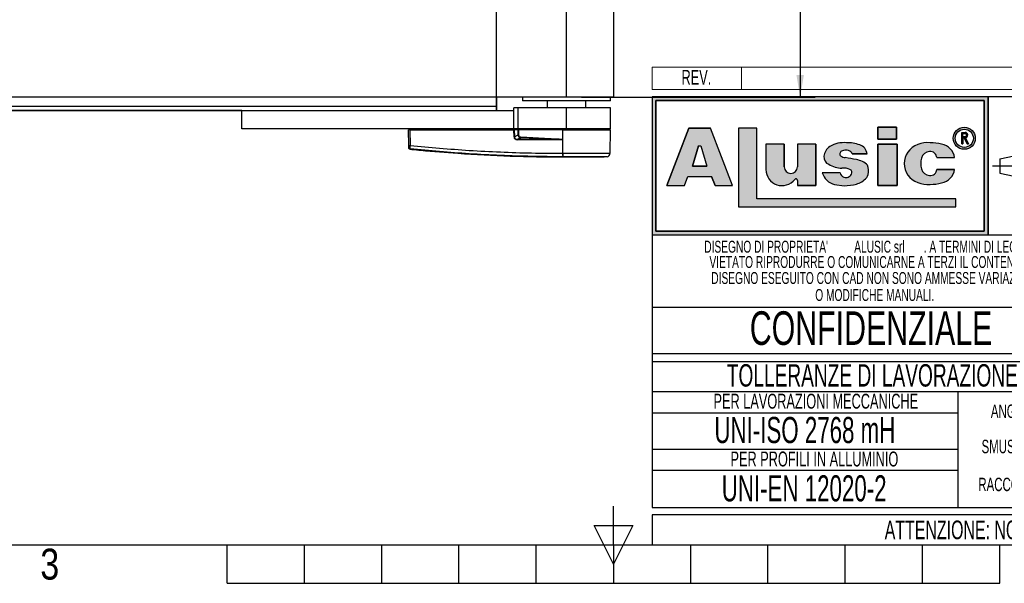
# Model space of a CAD drawing. Header units: millimetres. Extents: x 0 to 420, y 0 to 297.
# Tile 2 of 16: x 130 to 262, y 0 to 76. Entities that reach past the tile are written whole.
import ezdxf
from ezdxf.enums import TextEntityAlignment as Align

# ---------------------------------------------------------------- set-up
doc = ezdxf.new("R2010")
doc.units = ezdxf.units.MM
doc.linetypes.add('CENTERX2', pattern=[20.319999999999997, 12.7, -2.54, 2.54, -2.54])
doc.layers.add('CARTIGLIO', color=140, linetype='Continuous')
doc.layers.add('QUOTE', color=174, linetype='Continuous')
doc.styles.add('SLDTEXTSTYLE0', font='TXT', dxfattribs={"width": 0.6382978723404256})
doc.styles.add('SLDTEXTSTYLE1', font='TXT', dxfattribs={"width": 0.675})
doc.styles.add('SLDTEXTSTYLE2', font='TXT', dxfattribs={"width": 0.8214676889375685})
doc.styles.add('SLDTEXTSTYLE3', font='TXT', dxfattribs={"width": 0.75})
doc.dimstyles.new('SLDDIMSTYLE0', dxfattribs={"dimtxt": 3, "dimasz": 3, "dimexe": 0, "dimexo": 0.0625, "dimgap": 0.75, "dimtad": 1, "dimlfac": 4.253032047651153, "dimrnd": 1e-09, "dimzin": 12, "dimdsep": 46, "dimtxsty": 'SLDTEXTSTYLE3', "dimsah": 1, "dimcen": 0.09, "dimadec": 0, "dimazin": 3, "dimtfac": 1, "dimtdec": 3, "dimtofl": 0, "dimtmove": 0, "dimatfit": 3, "dimfxl": 0, "dimfrac": 2, "dimtolj": 1, "dimtzin": 12, "dimarcsym": 0})

# ---------------------------------------------------------------- blocks, each defined once
blk = doc.blocks.new('SW_NOTE_0_1')
at = {"layer": 'CARTIGLIO', "color": 0, "insert": (85.40558510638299, 3.222669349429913), "char_height": 2.5, "attachment_point": 2, "style": 'SLDTEXTSTYLE0'}
blk.add_mtext("ATTENZIONE: NON INTERPRETARE IL DISEGNO. IN CASO DI QUOTE MANCANTI O POCO CHIARE CONSULTARE L'UFFICIO TECNICO", dxfattribs=at)
blk = doc.blocks.new('SW_NOTE_0_14')
at = {"layer": 'CARTIGLIO', "color": 0, "insert": (6.67819148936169, 2.320321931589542), "char_height": 1.8, "attachment_point": 2, "style": 'SLDTEXTSTYLE0'}
blk.add_mtext("ANGOLO ±10'", dxfattribs=at)
blk = doc.blocks.new('SW_NOTE_0_15')
at = {"layer": 'CARTIGLIO', "color": 0, "insert": (23.93617021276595, 3.867203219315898), "char_height": 3, "attachment_point": 2, "style": 'SLDTEXTSTYLE0'}
blk.add_mtext('TOLLERANZE DI LAVORAZIONE', dxfattribs=at)
blk = doc.blocks.new('SW_NOTE_0_16')
at = {"layer": 'CARTIGLIO', "color": 0, "insert": (21.07265624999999, 5.800804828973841), "char_height": 4.500000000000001, "attachment_point": 2, "style": 'SLDTEXTSTYLE1'}
blk.add_mtext('CONFIDENZIALE', dxfattribs=at)
blk = doc.blocks.new('SW_NOTE_0_17')
at = {"layer": 'CARTIGLIO', "color": 0, "insert": (28.04255319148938, 2.062508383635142), "char_height": 1.6, "attachment_point": 2, "style": 'SLDTEXTSTYLE0'}
blk.add_mtext('DISEGNO ESEGUITO CON CAD NON SONO AMMESSE VARIAZIONI', dxfattribs=at)
blk = doc.blocks.new('SW_NOTE_0_18')
at = {"layer": 'CARTIGLIO', "color": 0, "insert": (27.3404255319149, 2.062508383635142), "char_height": 1.6, "attachment_point": 2, "style": 'SLDTEXTSTYLE0'}
blk.add_mtext('VIETATO RIPRODURRE O COMUNICARNE A TERZI IL CONTENUTO.', dxfattribs=at)
blk = doc.blocks.new('SW_NOTE_0_19')
at = {"layer": 'CARTIGLIO', "color": 0, "insert": (7.587765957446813, 2.320321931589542), "char_height": 1.8, "attachment_point": 2, "style": 'SLDTEXTSTYLE0'}
blk.add_mtext('SMUSSO 0.5x45°', dxfattribs=at)
blk = doc.blocks.new('SW_NOTE_0_20')
at = {"layer": 'CARTIGLIO', "color": 0, "insert": (10.40425531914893, 2.062508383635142), "char_height": 1.6, "attachment_point": 2, "style": 'SLDTEXTSTYLE0'}
blk.add_mtext('O MODIFICHE MANUALI.', dxfattribs=at)
blk = doc.blocks.new('SW_NOTE_0_21')
at = {"layer": 'CARTIGLIO', "color": 0, "char_height": 1.6, "attachment_point": 2, "style": 'SLDTEXTSTYLE0'}
for s, insert in [("DISEGNO DI PROPRIETA'", (10.27659574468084, 2.062508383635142)), ('ALUSIC srl', (25.45120500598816, 2.062508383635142)), (". A TERMINI DI LEGGE E'", (39.41078027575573, 2.062508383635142))]:
    blk.add_mtext(s, dxfattribs=dict(at, insert=insert))
blk = doc.blocks.new('SW_NOTE_0_22')
at = {"layer": 'CARTIGLIO', "color": 0, "insert": (8.569148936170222, 2.320321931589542), "char_height": 1.8, "attachment_point": 2, "style": 'SLDTEXTSTYLE0'}
blk.add_mtext('RACCORDO R 0.5', dxfattribs=at)
blk = doc.blocks.new('SW_NOTE_0_23')
at = {"layer": 'CARTIGLIO', "color": 0, "insert": (18.30319148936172, 2.578135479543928), "char_height": 2, "attachment_point": 2, "style": 'SLDTEXTSTYLE0'}
blk.add_mtext('PER LAVORAZIONI MECCANICHE', dxfattribs=at)
blk = doc.blocks.new('SW_NOTE_0_24')
at = {"layer": 'CARTIGLIO', "color": 0, "insert": (15.68484042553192, 4.511737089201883), "char_height": 3.5, "attachment_point": 2, "style": 'SLDTEXTSTYLE0'}
blk.add_mtext('UNI-ISO 2768 mH', dxfattribs=at)
blk = doc.blocks.new('SW_NOTE_0_25')
at = {"layer": 'CARTIGLIO', "color": 0, "insert": (13.85638297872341, 2.578135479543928), "char_height": 2, "attachment_point": 2, "style": 'SLDTEXTSTYLE0'}
blk.add_mtext('PER PROFILI IN ALLUMINIO', dxfattribs=at)
blk = doc.blocks.new('SW_NOTE_0_26')
at = {"layer": 'CARTIGLIO', "color": 0, "insert": (14.05585106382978, 4.511737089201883), "char_height": 3.5, "attachment_point": 2, "style": 'SLDTEXTSTYLE0'}
blk.add_mtext('UNI-EN 12020-2', dxfattribs=at)
blk = doc.blocks.new('SW_NOTE_0_27')
at = {"layer": 'CARTIGLIO', "color": 0, "insert": (2.340425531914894, 2.578135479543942), "char_height": 2, "attachment_point": 2, "style": 'SLDTEXTSTYLE0'}
blk.add_mtext('REV.', dxfattribs=at)
blk = doc.blocks.new('Cartiglio ALUSIC')
at = {"layer": 'CARTIGLIO'}
h = blk.add_hatch(color=256, dxfattribs=at)
h.paths.add_polyline_path([(113.971100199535, 149.9990413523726), (113.971100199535, 131.4990413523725), (158.971100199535, 131.4990413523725), (158.971100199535, 149.9990413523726)], flags=0)
h.paths.add_polyline_path([(114.471100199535, 131.9990413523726), (114.471100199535, 149.4990413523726), (158.471100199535, 149.4990413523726), (158.471100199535, 131.9990413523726)], flags=0)
h = blk.add_hatch(color=256, dxfattribs=at)
h.paths.add_polyline_path([(118.292263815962, 138.1064632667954), (118.7611454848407, 139.3206628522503), (121.9303757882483, 139.3206628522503), (122.3992574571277, 138.1064632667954), (124.7510688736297, 138.1064632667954), (121.7833115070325, 145.7916640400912), (118.9082097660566, 145.7916640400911), (115.9404523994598, 138.1064632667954)], flags=0)
h.paths.add_polyline_path([(119.3961687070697, 140.7216809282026), (120.1708764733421, 143.4547391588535), (120.5206447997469, 143.4547391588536), (121.2953525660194, 140.721680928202)], flags=0)
for points in [[(128.0219401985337, 145.7956943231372), (125.5527056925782, 145.7956943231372), (125.5527056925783, 135.2696801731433), (154.6424359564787, 135.2696801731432), (154.6424359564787, 136.3597302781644), (128.0219401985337, 136.3597302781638)], [(144.2116339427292, 145.9308884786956), (144.2116339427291, 144.3245774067), (146.6985305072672, 144.3245774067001), (146.6985305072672, 145.9308884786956)], [(146.7838932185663, 143.6808359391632), (144.2116339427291, 143.6808359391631), (144.2116339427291, 138.1064632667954), (146.7838932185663, 138.1064632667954)]]:
    blk.add_hatch(color=256, dxfattribs=at).paths.add_polyline_path(points, flags=0)
h = blk.add_hatch(color=256, dxfattribs=at)
edge = h.paths.add_edge_path(flags=0)
edge.add_arc((155.7921827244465, 144.4510199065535), 1.479868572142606, 0, 360)
edge = h.paths.add_edge_path(flags=0)
edge.add_arc((155.7921827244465, 144.4510199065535), 1.214864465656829, 0, 360)
h = blk.add_hatch(color=256, dxfattribs=at)
edge = h.paths.add_edge_path(flags=0)
edge.add_arc((155.8903200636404, 144.8676091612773), 0.3723980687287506, 277.1406326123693, 450.0000000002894)
edge.add_line((155.8903200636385, 145.240007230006), (155.450204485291, 145.240007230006))
edge.add_line((155.450204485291, 145.240007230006), (155.450204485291, 143.6880606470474))
edge.add_line((155.450204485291, 143.6880606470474), (155.605611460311, 143.6880606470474))
edge.add_line((155.605611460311, 143.6880606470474), (155.605611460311, 144.4952110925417))
edge.add_line((155.605611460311, 144.4952110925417), (155.764003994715, 144.4952110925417))
edge.add_line((155.764003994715, 144.4952110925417), (156.171212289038, 143.6880606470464))
edge.add_line((156.171212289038, 143.6880606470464), (156.3452765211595, 143.6880606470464))
edge.add_line((156.3452765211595, 143.6880606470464), (155.9366110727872, 144.4980993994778))
edge = h.paths.add_edge_path(flags=0)
edge.add_line((155.6056114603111, 145.0846002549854), (155.8903200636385, 145.0846002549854))
edge.add_arc((155.8903200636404, 144.8676091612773), 0.2169910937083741, -90.00000000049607, 90.00000000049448, ccw=False)
edge.add_line((155.8903200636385, 144.6506180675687), (155.6056114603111, 144.6506180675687))
edge.add_line((155.6056114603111, 144.6506180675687), (155.6056114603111, 145.0846002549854))
h = blk.add_hatch(color=256, dxfattribs=at)
edge = h.paths.add_edge_path(flags=0)
edge.add_line((139.7219511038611, 138.0874905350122), (140.9616140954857, 138.2313935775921))
edge.add_arc((140.6251358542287, 140.9172664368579), 2.706867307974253, 277.1406456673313, 311.0032214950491)
edge.add_arc((141.7459062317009, 139.8536948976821), 1.178212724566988, 303.7868133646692, 347.8980612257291)
edge.add_arc((141.0550130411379, 140.1458147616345), 1.920162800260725, 343.6935231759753, 381.4193527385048)
edge.add_arc((140.9170023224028, 138.8528855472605), 2.77207698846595, 46.00269433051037, 81.25096772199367)
edge.add_arc((133.1604335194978, 99.54681763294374), 42.8338661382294, 78.993004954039, 81.01866969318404)
edge.add_arc((140.0875549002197, 143.5111497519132), 1.672976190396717, 238.77709912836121, 261.74465207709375, ccw=False)
edge.add_arc((139.511171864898, 142.3534770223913), 0.3988810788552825, 114.64010585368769, 223.1865854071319, ccw=False)
edge.add_arc((139.9292750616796, 141.471492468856), 1.374925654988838, 90.51660503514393, 115.15343256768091, ccw=False)
edge.add_arc((139.978971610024, 141.8617877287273), 0.986530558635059, 50.69488274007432, 93.60864602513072, ccw=False)
edge.add_arc((140.2656634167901, 142.2302567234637), 0.519939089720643, 14.547573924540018, 49.4198797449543, ccw=False)
edge.add_line((140.7689329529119, 142.3608569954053), (142.7634621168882, 142.3608569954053))
edge.add_arc((141.3534729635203, 142.2214802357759), 1.416861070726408, 5.645321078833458, 71.38339334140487)
edge.add_arc((140.0918708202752, 138.6413140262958), 5.212710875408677, 70.80435731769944, 90.86664277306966)
edge.add_arc((139.6876943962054, 140.01898057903), 3.848224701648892, 85.15036290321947, 119.9120405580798)
edge.add_arc((138.7589405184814, 141.8826763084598), 1.774008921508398, 123.9309471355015, 174.9914571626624)
edge.add_arc((138.007121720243, 141.9227892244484), 1.021881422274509, 173.5516105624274, 249.3813116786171)
edge.add_arc((139.4480837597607, 143.8857829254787), 3.430150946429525, 238.3320469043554, 269.1908231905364)
edge.add_arc((139.5671105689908, 138.3083973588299), 2.154096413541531, 64.99796384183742, 94.45891481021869, ccw=False)
edge.add_arc((140.3551381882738, 139.8813550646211), 0.398545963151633, -35.586121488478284, 72.11412463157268, ccw=False)
edge.add_arc((139.9862171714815, 139.9393420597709), 0.7512299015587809, 245.201083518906, 337.29941344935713, ccw=False)
edge.add_arc((139.934335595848, 140.0154535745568), 0.8024620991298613, 192.5591591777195, 250.8523518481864, ccw=False)
edge.add_line((139.1510748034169, 139.8409601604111), (136.768183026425, 139.8409601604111))
edge.add_arc((138.8654850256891, 140.4022414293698), 2.1711085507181, 194.9824340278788, 258.3364147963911)
edge.add_line((138.4265630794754, 138.2759630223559), (139.7219511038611, 138.0874905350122))
h = blk.add_hatch(color=256, dxfattribs=at)
edge = h.paths.add_edge_path(flags=0)
edge.add_arc((151.1448446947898, 140.5631500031), 1.095489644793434, 191.1589777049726, 269.9285492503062, ccw=False)
edge.add_arc((152.2932291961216, 141.066632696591), 2.335462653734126, 162.1599290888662, 197.8400709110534, ccw=False)
edge.add_arc((151.1448446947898, 141.5701153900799), 1.095489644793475, 90.07145075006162, 168.8410222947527, ccw=False)
edge.add_arc((151.2517282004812, 141.8150308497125), 0.8574339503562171, 2.566657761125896, 97.25285314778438, ccw=False)
edge.add_line((152.108301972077, 141.8534281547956), (154.4848142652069, 141.8534281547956))
edge.add_arc((152.4212904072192, 141.6061501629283), 2.078287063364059, 6.833333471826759, 81.00039250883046)
edge.add_arc((151.336234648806, 138.6914263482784), 5.163706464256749, 74.1517675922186, 91.31975036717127)
edge.add_arc((150.8738064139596, 140.4366829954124), 3.434301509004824, 84.25969198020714, 140.8312604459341)
edge.add_arc((150.5707293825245, 141.0666326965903), 2.817144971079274, 146.8823062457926, 213.1176937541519)
edge.add_arc((150.87380641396, 141.6965823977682), 3.434301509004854, 219.1687395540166, 275.7403080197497)
edge.add_arc((151.3362346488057, 143.4418390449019), 5.163706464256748, 268.6802496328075, 285.8482324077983)
edge.add_arc((152.4212904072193, 140.5271152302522), 2.078287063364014, 278.9996074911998, 353.1666665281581)
edge.add_line((154.4848142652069, 140.2798372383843), (152.1083019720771, 140.2798372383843))
edge.add_arc((151.2517282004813, 140.3182345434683), 0.8574339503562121, 262.7471468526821, 357.4333422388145, ccw=False)
h = blk.add_hatch(color=256, dxfattribs=at)
edge = h.paths.add_edge_path(flags=0)
edge.add_arc((132.5578484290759, 140.6186164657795), 0.8721260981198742, 180, 360, ccw=False)
edge.add_line((131.6857223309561, 140.6186164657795), (131.6857223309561, 143.6808359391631))
edge.add_line((131.6857223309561, 143.6808359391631), (129.2243885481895, 143.6808359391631))
edge.add_line((129.2243885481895, 143.6808359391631), (129.2243885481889, 140.2640777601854))
edge.add_arc((131.3820030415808, 140.2640777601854), 2.157614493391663, 180, 321.9680973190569)
edge.add_arc((133.2350345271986, 138.8146685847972), 0.1949400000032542, 3.751097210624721e-10, 141.9680973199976, ccw=False)
edge.add_line((133.4299745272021, 138.8146685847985), (133.4299745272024, 138.106463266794))
edge.add_line((133.4299745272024, 138.106463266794), (135.91068894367, 138.106463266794))
edge.add_line((135.91068894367, 138.106463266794), (135.9106889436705, 143.6808359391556))
edge.add_line((135.9106889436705, 143.6808359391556), (133.4299745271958, 143.6808359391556))
edge.add_line((133.4299745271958, 143.6808359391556), (133.4299745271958, 140.6186164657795))
at = {"color": 161, "linetype": 'Continuous', "lineweight": 18}
for p, q in [((113.971100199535, 150.9990413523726), (113.971100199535, 153.9990413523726)), ((113.971100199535, 153.9990413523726), (313.621100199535, 153.9990413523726)), ((125.971100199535, 153.9990413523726), (125.971100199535, 150.9990413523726)), ((113.971100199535, 150.9990413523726), (313.621100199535, 150.9990413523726))]:
    blk.add_line(p, q, dxfattribs=at)
at = {"layer": 'CARTIGLIO'}
for p, q in [((113.971100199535, 149.9990413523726), (113.971100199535, 131.4990413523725)), ((113.971100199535, 149.9990413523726), (113.971100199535, 94.99904135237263)), ((173.971100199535, 149.9990413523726), (113.971100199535, 149.9990413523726)), ((158.971100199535, 149.9990413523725), (113.971100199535, 149.9990413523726)), ((113.971100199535, 149.9990413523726), (113.971100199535, 131.4990413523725)), ((113.971100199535, 149.9990413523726), (113.971100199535, 115.5498549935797)), ((114.471100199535, 131.9990413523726), (114.471100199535, 149.4990413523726)), ((114.471100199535, 149.4990413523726), (114.471100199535, 131.9990413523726)), ((114.471100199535, 149.4990413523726), (158.471100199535, 149.4990413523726)), ((158.471100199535, 149.4990413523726), (114.471100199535, 149.4990413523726)), ((158.471100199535, 149.4990413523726), (158.471100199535, 131.9990413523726)), ((158.471100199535, 131.9990413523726), (158.471100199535, 149.4990413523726)), ((158.971100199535, 131.4990413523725), (158.971100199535, 149.9990413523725)), ((158.971100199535, 149.9990413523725), (158.971100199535, 131.4990413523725)), ((118.9082097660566, 145.7916640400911), (115.9404523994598, 138.1064632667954)), ((115.9404523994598, 138.1064632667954), (118.9082097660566, 145.7916640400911)), ((121.7833115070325, 145.7916640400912), (118.9082097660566, 145.7916640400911)), ((118.9082097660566, 145.7916640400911), (121.7833115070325, 145.7916640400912)), ((124.7510688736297, 138.1064632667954), (121.7833115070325, 145.7916640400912)), ((124.7510688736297, 138.1064632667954), (121.7833115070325, 145.7916640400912)), ((128.0219401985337, 145.7956943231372), (125.5527056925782, 145.7956943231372)), ((125.5527056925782, 145.7956943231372), (125.5527056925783, 135.2696801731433)), ((128.0219401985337, 145.7956943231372), (125.5527056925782, 145.7956943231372)), ((125.5527056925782, 145.7956943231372), (125.5527056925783, 135.2696801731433)), ((128.0219401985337, 136.3597302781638), (128.0219401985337, 145.7956943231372)), ((128.0219401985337, 136.3597302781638), (128.0219401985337, 145.7956943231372)), ((146.6985305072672, 145.9308884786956), (144.2116339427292, 145.9308884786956)), ((144.2116339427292, 145.9308884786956), (144.2116339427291, 144.3245774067)), ((144.2116339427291, 144.3245774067), (144.2116339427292, 145.9308884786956)), ((144.2116339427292, 145.9308884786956), (146.6985305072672, 145.9308884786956)), ((146.6985305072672, 145.9308884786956), (146.6985305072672, 144.3245774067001)), ((146.6985305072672, 144.3245774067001), (146.6985305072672, 145.9308884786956)), ((155.450204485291, 143.6880606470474), (155.450204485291, 145.240007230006)), ((155.450204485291, 143.6880606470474), (155.450204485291, 145.240007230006)), ((155.450204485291, 145.240007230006), (155.8903200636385, 145.240007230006)), ((155.450204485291, 145.240007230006), (155.8903200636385, 145.240007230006)), ((155.6056114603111, 145.0846002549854), (155.8903200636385, 145.0846002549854)), ((155.6056114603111, 144.6506180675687), (155.6056114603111, 145.0846002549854)), ((155.6056114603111, 144.6506180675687), (155.6056114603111, 145.0846002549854)), ((155.6056114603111, 145.0846002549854), (155.8903200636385, 145.0846002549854)), ((144.2116339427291, 144.3245774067), (146.6985305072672, 144.3245774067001)), ((146.6985305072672, 144.3245774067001), (144.2116339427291, 144.3245774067)), ((155.6056114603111, 144.6506180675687), (155.8903200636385, 144.6506180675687)), ((155.8903200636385, 144.6506180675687), (155.6056114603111, 144.6506180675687)), ((155.605611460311, 144.4952110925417), (155.605611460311, 143.6880606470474)), ((155.605611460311, 143.6880606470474), (155.605611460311, 144.4952110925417)), ((155.764003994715, 144.4952110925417), (155.605611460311, 144.4952110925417)), ((155.605611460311, 144.4952110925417), (155.764003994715, 144.4952110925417)), ((156.171212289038, 143.6880606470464), (155.764003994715, 144.4952110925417)), ((155.764003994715, 144.4952110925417), (156.171212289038, 143.6880606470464)), ((155.9366110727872, 144.4980993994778), (156.3452765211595, 143.6880606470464)), ((155.9366110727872, 144.4980993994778), (156.3452765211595, 143.6880606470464)), ((119.3961687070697, 140.7216809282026), (120.1708764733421, 143.4547391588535)), ((120.1708764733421, 143.4547391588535), (119.3961687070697, 140.7216809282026)), ((120.1708764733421, 143.4547391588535), (120.5206447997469, 143.4547391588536)), ((120.1708764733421, 143.4547391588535), (120.5206447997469, 143.4547391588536)), ((120.5206447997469, 143.4547391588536), (121.2953525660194, 140.721680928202)), ((120.5206447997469, 143.4547391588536), (121.2953525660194, 140.721680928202)), ((129.2243885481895, 143.6808359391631), (129.2243885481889, 140.2640777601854)), ((131.6857223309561, 143.6808359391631), (129.2243885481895, 143.6808359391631)), ((131.6857223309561, 143.6808359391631), (129.2243885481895, 143.6808359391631)), ((129.2243885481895, 143.6808359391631), (129.2243885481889, 140.2640777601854)), ((131.6857223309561, 140.6186164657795), (131.6857223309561, 143.6808359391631)), ((131.6857223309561, 143.6808359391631), (131.6857223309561, 140.6186164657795)), ((135.9106889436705, 143.6808359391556), (133.4299745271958, 143.6808359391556)), ((133.4299745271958, 143.6808359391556), (133.4299745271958, 140.6186164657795)), ((133.4299745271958, 143.6808359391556), (133.4299745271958, 140.6186164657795)), ((135.9106889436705, 143.6808359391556), (133.4299745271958, 143.6808359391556)), ((135.9106889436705, 143.6808359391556), (135.91068894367, 138.106463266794)), ((135.91068894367, 138.106463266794), (135.9106889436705, 143.6808359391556)), ((146.7838932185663, 143.6808359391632), (144.2116339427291, 143.6808359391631)), ((144.2116339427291, 143.6808359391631), (144.2116339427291, 138.1064632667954)), ((144.2116339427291, 143.6808359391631), (146.7838932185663, 143.6808359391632)), ((144.2116339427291, 138.1064632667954), (144.2116339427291, 143.6808359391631)), ((146.7838932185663, 138.1064632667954), (146.7838932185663, 143.6808359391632)), ((146.7838932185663, 143.6808359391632), (146.7838932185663, 138.1064632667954)), ((155.450204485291, 143.6880606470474), (155.605611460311, 143.6880606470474)), ((155.605611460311, 143.6880606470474), (155.450204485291, 143.6880606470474)), ((156.171212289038, 143.6880606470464), (156.3452765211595, 143.6880606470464)), ((156.3452765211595, 143.6880606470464), (156.171212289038, 143.6880606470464)), ((160.5624374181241, 141.7060810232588), (166.0550106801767, 142.8872795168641)), ((140.7689329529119, 142.3608569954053), (142.7634621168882, 142.3608569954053)), ((142.7634621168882, 142.3608569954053), (140.7689329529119, 142.3608569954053)), ((152.108301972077, 141.8534281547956), (154.4848142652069, 141.8534281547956)), ((152.108301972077, 141.8534281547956), (154.4848142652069, 141.8534281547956)), ((160.5624374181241, 141.7060810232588), (160.5624374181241, 139.7920016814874)), ((121.2953525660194, 140.721680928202), (119.3961687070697, 140.7216809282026)), ((119.3961687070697, 140.7216809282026), (121.2953525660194, 140.721680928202)), ((139.1510748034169, 139.8409601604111), (136.768183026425, 139.8409601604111)), ((139.1510748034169, 139.8409601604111), (136.768183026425, 139.8409601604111)), ((154.4848142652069, 140.2798372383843), (152.1083019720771, 140.2798372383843)), ((152.1083019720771, 140.2798372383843), (154.4848142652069, 140.2798372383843)), ((118.292263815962, 138.1064632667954), (118.7611454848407, 139.3206628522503)), ((118.292263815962, 138.1064632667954), (118.7611454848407, 139.3206628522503)), ((118.7611454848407, 139.3206628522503), (121.9303757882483, 139.3206628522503)), ((118.7611454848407, 139.3206628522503), (121.9303757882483, 139.3206628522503)), ((122.3992574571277, 138.1064632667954), (121.9303757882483, 139.3206628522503)), ((121.9303757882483, 139.3206628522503), (122.3992574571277, 138.1064632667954)), ((133.4299745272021, 138.8146685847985), (133.4299745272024, 138.106463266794)), ((133.4299745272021, 138.8146685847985), (133.4299745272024, 138.106463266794)), ((160.5624374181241, 139.7920016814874), (166.0550106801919, 138.6108031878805)), ((115.9404523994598, 138.1064632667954), (118.292263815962, 138.1064632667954)), ((115.9404523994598, 138.1064632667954), (118.292263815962, 138.1064632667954)), ((122.3992574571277, 138.1064632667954), (124.7510688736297, 138.1064632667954)), ((122.3992574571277, 138.1064632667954), (124.7510688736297, 138.1064632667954)), ((133.4299745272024, 138.106463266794), (135.91068894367, 138.106463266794)), ((135.91068894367, 138.106463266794), (133.4299745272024, 138.106463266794)), ((138.4265630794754, 138.2759630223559), (139.7219511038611, 138.0874905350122)), ((138.4265630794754, 138.2759630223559), (139.7219511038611, 138.0874905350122)), ((139.7219511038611, 138.0874905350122), (140.9616140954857, 138.2313935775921)), ((139.7219511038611, 138.0874905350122), (140.9616140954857, 138.2313935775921)), ((144.2116339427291, 138.1064632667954), (146.7838932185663, 138.1064632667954)), ((146.7838932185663, 138.1064632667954), (144.2116339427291, 138.1064632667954)), ((154.6424359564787, 136.3597302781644), (128.0219401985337, 136.3597302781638)), ((154.6424359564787, 136.3597302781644), (128.0219401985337, 136.3597302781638)), ((154.6424359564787, 135.2696801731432), (154.6424359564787, 136.3597302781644)), ((154.6424359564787, 135.2696801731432), (154.6424359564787, 136.3597302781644)), ((125.5527056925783, 135.2696801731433), (154.6424359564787, 135.2696801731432)), ((125.5527056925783, 135.2696801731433), (154.6424359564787, 135.2696801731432)), ((158.471100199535, 131.9990413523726), (114.471100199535, 131.9990413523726)), ((114.471100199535, 131.9990413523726), (158.471100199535, 131.9990413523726)), ((113.971100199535, 131.4990413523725), (158.971100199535, 131.4990413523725)), ((113.971100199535, 131.4990413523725), (173.971100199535, 131.4990413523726)), ((173.971100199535, 121.7636603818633), (113.971100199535, 121.7636603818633)), ((173.971100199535, 115.5498549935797), (113.971100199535, 115.5498549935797)), ((113.971100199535, 114.5498549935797), (173.971100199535, 114.5498549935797)), ((113.971100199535, 114.5498549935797), (113.971100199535, 94.99904135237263)), ((173.9571410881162, 110.4900006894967), (113.9571410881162, 110.4900006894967)), ((154.9806365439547, 94.99904135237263), (154.9806365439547, 110.4900006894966)), ((113.971100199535, 107.6716313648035), (154.9806365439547, 107.6716313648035)), ((154.9806365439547, 102.7445210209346), (113.971100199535, 102.7445210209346)), ((113.9850593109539, 99.96496483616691), (154.9945956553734, 99.96496483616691)), ((113.971100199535, 94.99904135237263), (173.971100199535, 94.99904135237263)), ((313.621100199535, 93.99904135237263), (113.971100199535, 93.99904135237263)), ((113.971100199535, 93.99904135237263), (113.971100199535, 89.99904135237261)), ((113.971100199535, 89.99904135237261), (313.621100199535, 89.99904135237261))]:
    blk.add_line(p, q, dxfattribs=at)
at = {"layer": 'CARTIGLIO', "linetype": 'CENTERX2'}
blk.add_line((159.5584198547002, 140.749041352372), (173.3837805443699, 140.749041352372), dxfattribs=at)
at = {"layer": 'CARTIGLIO', "linetype": 'Continuous'}
blk.add_line((113.9695322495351, 89.99904135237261), (313.621100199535, 89.99904135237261), dxfattribs=at)
at = {"layer": 'CARTIGLIO'}
for radius in [1.479868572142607, 1.479868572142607, 1.214864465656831, 1.214864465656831]:
    blk.add_circle((155.7921827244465, 144.4510199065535), radius, dxfattribs=at)
for centre, radius, start, end in [((155.8903200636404, 144.8676091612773), 0.3723980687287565, 277.1406326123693, 90.00000000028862), ((155.8903200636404, 144.8676091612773), 0.3723980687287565, 277.1406326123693, 90.00000000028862), ((155.8903200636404, 144.8676091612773), 0.2169910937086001, 269.9999999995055, 90.00000000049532), ((155.8903200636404, 144.8676091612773), 0.2169910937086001, 269.9999999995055, 90.00000000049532), ((139.6876943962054, 140.01898057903), 3.848224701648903, 85.15036290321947, 119.9120405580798), ((139.6876943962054, 140.01898057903), 3.848224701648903, 85.15036290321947, 119.9120405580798), ((140.0918708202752, 138.6413140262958), 5.212710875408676, 70.80435731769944, 90.86664277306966), ((140.0918708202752, 138.6413140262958), 5.212710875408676, 70.80435731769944, 90.86664277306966), ((150.8738064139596, 140.4366829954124), 3.434301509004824, 84.25969198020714, 140.8312604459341), ((150.8738064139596, 140.4366829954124), 3.434301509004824, 84.25969198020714, 140.8312604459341), ((151.336234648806, 138.6914263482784), 5.163706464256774, 74.1517675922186, 91.31975036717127), ((151.336234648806, 138.6914263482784), 5.163706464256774, 74.1517675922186, 91.31975036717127), ((138.7589405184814, 141.8826763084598), 1.774008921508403, 123.9309471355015, 174.9914571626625), ((138.7589405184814, 141.8826763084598), 1.774008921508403, 123.9309471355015, 174.9914571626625), ((139.511171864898, 142.3534770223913), 0.3988810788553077, 114.6401058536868, 223.1865854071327), ((139.511171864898, 142.3534770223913), 0.3988810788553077, 114.6401058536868, 223.1865854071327), ((139.9292750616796, 141.471492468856), 1.374925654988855, 90.51660503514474, 115.1534325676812), ((139.9292750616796, 141.471492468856), 1.374925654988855, 90.51660503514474, 115.1534325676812), ((139.978971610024, 141.8617877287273), 0.9865305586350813, 50.69488274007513, 93.60864602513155), ((139.978971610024, 141.8617877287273), 0.9865305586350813, 50.69488274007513, 93.60864602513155), ((140.2656634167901, 142.2302567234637), 0.5199390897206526, 14.5475739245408, 49.41987974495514), ((140.2656634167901, 142.2302567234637), 0.5199390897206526, 14.5475739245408, 49.41987974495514), ((141.3534729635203, 142.2214802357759), 1.416861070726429, 5.645321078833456, 71.38339334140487), ((141.3534729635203, 142.2214802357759), 1.416861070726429, 5.645321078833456, 71.38339334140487), ((150.5707293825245, 141.0666326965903), 2.81714497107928, 146.8823062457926, 213.1176937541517), ((150.5707293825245, 141.0666326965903), 2.81714497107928, 146.8823062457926, 213.1176937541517), ((151.1448446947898, 141.5701153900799), 1.095489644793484, 90.07145075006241, 168.8410222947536), ((151.1448446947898, 141.5701153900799), 1.095489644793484, 90.07145075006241, 168.8410222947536), ((151.2517282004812, 141.8150308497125), 0.8574339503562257, 2.566657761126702, 97.25285314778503), ((151.2517282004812, 141.8150308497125), 0.8574339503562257, 2.566657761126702, 97.25285314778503), ((152.4212904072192, 141.6061501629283), 2.078287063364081, 6.833333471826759, 81.00039250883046), ((152.4212904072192, 141.6061501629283), 2.078287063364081, 6.833333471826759, 81.00039250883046), ((138.007121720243, 141.9227892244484), 1.021881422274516, 173.5516105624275, 249.381311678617), ((138.007121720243, 141.9227892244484), 1.021881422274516, 173.5516105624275, 249.381311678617), ((140.0875549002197, 143.5111497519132), 1.672976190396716, 238.777099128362, 261.7446520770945), ((140.0875549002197, 143.5111497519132), 1.672976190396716, 238.777099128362, 261.7446520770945), ((133.1604335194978, 99.54681763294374), 42.83386613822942, 78.993004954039, 81.01866969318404), ((133.1604335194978, 99.54681763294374), 42.83386613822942, 78.993004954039, 81.01866969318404), ((140.9170023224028, 138.8528855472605), 2.77207698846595, 46.00269433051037, 81.25096772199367), ((140.9170023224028, 138.8528855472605), 2.77207698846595, 46.00269433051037, 81.25096772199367), ((152.2932291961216, 141.066632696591), 2.335462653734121, 162.159929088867, 197.8400709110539), ((152.2932291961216, 141.066632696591), 2.335462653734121, 162.159929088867, 197.8400709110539), ((131.3820030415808, 140.2640777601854), 2.157614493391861, 180, 321.9680973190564), ((131.3820030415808, 140.2640777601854), 2.157614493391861, 180, 321.9680973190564), ((132.5578484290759, 140.6186164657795), 0.8721260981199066, 180, 0), ((132.5578484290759, 140.6186164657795), 0.8721260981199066, 180, 0), ((138.8654850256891, 140.4022414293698), 2.171108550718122, 194.9824340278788, 258.3364147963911), ((138.8654850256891, 140.4022414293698), 2.171108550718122, 194.9824340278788, 258.3364147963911), ((139.4480837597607, 143.8857829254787), 3.430150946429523, 238.3320469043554, 269.1908231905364), ((139.4480837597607, 143.8857829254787), 3.430150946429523, 238.3320469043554, 269.1908231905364), ((139.934335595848, 140.0154535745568), 0.8024620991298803, 192.5591591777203, 250.8523518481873), ((139.934335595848, 140.0154535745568), 0.8024620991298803, 192.5591591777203, 250.8523518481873), ((139.5671105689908, 138.3083973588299), 2.154096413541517, 64.99796384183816, 94.45891481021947), ((139.5671105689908, 138.3083973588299), 2.154096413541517, 64.99796384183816, 94.45891481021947), ((140.3551381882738, 139.8813550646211), 0.398545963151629, 324.4138785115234, 72.11412463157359), ((140.3551381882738, 139.8813550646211), 0.398545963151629, 324.4138785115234, 72.11412463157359), ((141.0550130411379, 140.1458147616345), 1.920162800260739, 343.6935231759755, 21.41935273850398), ((141.0550130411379, 140.1458147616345), 1.920162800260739, 343.6935231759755, 21.41935273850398), ((151.1448446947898, 140.5631500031), 1.095489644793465, 191.1589777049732, 269.9285492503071), ((151.1448446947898, 140.5631500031), 1.095489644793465, 191.1589777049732, 269.9285492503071), ((151.2517282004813, 140.3182345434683), 0.8574339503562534, 262.7471468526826, 357.4333422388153), ((151.2517282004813, 140.3182345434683), 0.8574339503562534, 262.7471468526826, 357.4333422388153), ((152.4212904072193, 140.5271152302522), 2.078287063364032, 278.9996074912, 353.1666665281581), ((152.4212904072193, 140.5271152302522), 2.078287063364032, 278.9996074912, 353.1666665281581), ((133.2350345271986, 138.8146685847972), 0.1949400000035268, 3.759104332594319e-10, 141.9680973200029), ((133.2350345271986, 138.8146685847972), 0.1949400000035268, 3.759104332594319e-10, 141.9680973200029), ((139.9862171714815, 139.9393420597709), 0.7512299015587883, 245.2010835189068, 337.2994134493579), ((139.9862171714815, 139.9393420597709), 0.7512299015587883, 245.2010835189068, 337.2994134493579), ((140.6251358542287, 140.9172664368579), 2.706867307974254, 277.1406456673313, 311.0032214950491), ((140.6251358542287, 140.9172664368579), 2.706867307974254, 277.1406456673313, 311.0032214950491), ((141.7459062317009, 139.8536948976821), 1.178212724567, 303.7868133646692, 347.8980612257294), ((141.7459062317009, 139.8536948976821), 1.178212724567, 303.7868133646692, 347.8980612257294), ((150.87380641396, 141.6965823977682), 3.434301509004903, 219.1687395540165, 275.7403080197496), ((150.87380641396, 141.6965823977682), 3.434301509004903, 219.1687395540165, 275.7403080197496), ((151.3362346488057, 143.4418390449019), 5.163706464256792, 268.6802496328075, 285.8482324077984), ((151.3362346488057, 143.4418390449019), 5.163706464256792, 268.6802496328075, 285.8482324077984)]:
    blk.add_arc(centre, radius, start, end, dxfattribs=at)
at = {"layer": 'CARTIGLIO', "color": 140}
for name, p in [('SW_NOTE_0_27', (117.5683224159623, 151.0374199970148)), ('SW_NOTE_0_21', (118.9711016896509, 128.6603244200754)), ('SW_NOTE_0_18', (116.3533271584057, 126.6141659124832)), ('SW_NOTE_0_17', (115.6355512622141, 124.4682551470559)), ('SW_NOTE_0_20', (133.3899886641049, 122.1920407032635)), ('SW_NOTE_0_16', (122.2362996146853, 115.4679531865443)), ('SW_NOTE_0_15', (119.5374520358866, 110.3183836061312)), ('SW_NOTE_0_23', (117.6003680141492, 107.6481432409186)), ('SW_NOTE_0_14', (157.5950277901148, 106.4612057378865)), ('SW_NOTE_0_24', (118.7522918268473, 102.6005131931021)), ('SW_NOTE_0_19', (156.6725276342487, 101.7341689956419)), ('SW_NOTE_0_25', (121.8587729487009, 99.90266357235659)), ('SW_NOTE_0_26', (120.2859705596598, 94.78943414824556)), ('SW_NOTE_0_22', (155.6312777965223, 96.6517264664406)), ('SW_NOTE_0_1', (127.6311861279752, 90.01640253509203))]:
    blk.add_blockref(name, p, dxfattribs=at)
at = {"layer": 'CARTIGLIO', "color": 140, "style": 'SLDTEXTSTYLE0', "width": 0.6382978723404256}
for tag, height, p in [('AUTOATTR1', 3.5, (223.449403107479, 133.7003798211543)), ('AUTOATTR2', 3.5, (221.7698851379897, 127.4217635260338)), ('AUTOATTR11', 3.5, (222.8622803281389, 121.4105734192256)), ('AUTOATTR8', 4, (219.2444208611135, 110.0025032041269)), ('AUTOATTR9', 4, (218.1221976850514, 100.4234402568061)), ('AUTOATTR0', 4, (249.0325362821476, 100.3118048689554))]:
    blk.add_attdef(tag, text='', height=height, dxfattribs=at).set_placement(p, align=Align.TOP_CENTER)
at = {"layer": 'CARTIGLIO', "color": 140}
for tag in ['AUTOATTR13', 'AUTOATTR12', 'AUTOATTR10', 'AUTOATTR7', 'AUTOATTR6', 'AUTOATTR5', 'AUTOATTR4', 'AUTOATTR3']:
    blk.add_attdef(tag, (0, 0), '', height=4, dxfattribs=at)
blk = doc.blocks.new('_D_1')
at = {"layer": 'QUOTE'}
for p, q in [((205.7191790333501, 108.6084210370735), (237.0145776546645, 108.6084210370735)), ((235.0145776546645, 108.6084210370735), (235.0145776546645, 65.11004201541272)), ((205.7191790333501, 65.11004201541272), (237.0145776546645, 65.11004201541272))]:
    blk.add_line(p, q, dxfattribs=at)
for points in [[(235.0145776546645, 108.6084210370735), (234.5145776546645, 105.6084210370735), (235.5145776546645, 105.6084210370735)], [(235.0145776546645, 65.11004201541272), (235.5145776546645, 68.11004201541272), (234.5145776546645, 68.11004201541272)]]:
    blk.add_solid(points, dxfattribs=at)
at = {"layer": 'QUOTE', "insert": (231.1473743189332, 83.53423158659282), "char_height": 3, "attachment_point": 1, "rotation": 90.00000000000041, "style": 'SLDTEXTSTYLE3'}
blk.add_mtext('185', dxfattribs=at)

msp = doc.modelspace()

# ---------------------------------------------------------------- linework, layer by layer
at = {"color": 7, "linetype": 'Continuous'}
for p, q in [((194.3141241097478, 63.34659421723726), (194.3141241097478, 110.3718688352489)), ((72.04841010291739, 63.34659421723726), (194.3141241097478, 63.34659421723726))]:
    msp.add_line(p, q, dxfattribs=at)
at = {"color": 7, "linetype": 'Continuous', "lineweight": 25}
for p, q in [((203.7191790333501, 65.1100420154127), (203.7191790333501, 108.6084210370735)), ((210.0675911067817, 65.1100420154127), (210.0675911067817, 108.6084210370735)), ((203.7191790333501, 65.1100420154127), (62.64335517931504, 65.1100420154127)), ((194.3141241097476, 65.11004201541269), (194.3141241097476, 63.87562855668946)), ((197.8410197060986, 65.11004201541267), (197.8410197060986, 64.63978926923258)), ((209.5973383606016, 64.63978926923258), (197.8410197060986, 64.63978926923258)), ((201.1327889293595, 64.63978926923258), (201.1327889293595, 63.69928377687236)), ((210.0675911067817, 65.1100420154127), (203.7191790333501, 65.1100420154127)), ((206.3055691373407, 63.69928377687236), (206.3055691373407, 64.6397892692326)), ((209.5973383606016, 64.63978926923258), (209.5973383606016, 65.11004201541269)), ((194.3141241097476, 63.87562855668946), (72.0484101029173, 63.87562855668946)), ((160.2208000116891, 63.34659421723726), (106.141734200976, 63.34659421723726)), ((160.2208000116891, 60.87776729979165), (160.2208000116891, 63.34659421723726)), ((160.2208000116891, 63.34659421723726), (196.6653878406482, 63.34659421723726)), ((194.3141241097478, 63.87562855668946), (194.3141241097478, 63.34659421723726)), ((196.6653878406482, 63.34659421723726), (196.6653878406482, 63.69928377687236)), ((197.2532037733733, 63.69928377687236), (196.6653878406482, 63.69928377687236)), ((196.6653878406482, 60.87776729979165), (196.6653878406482, 63.34659421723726)), ((197.2532037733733, 60.87776729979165), (197.2532037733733, 63.69928377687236)), ((203.71917903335, 63.69928377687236), (197.2532037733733, 63.69928377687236)), ((203.71917903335, 60.87776729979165), (203.71917903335, 63.69928377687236)), ((209.5973383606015, 63.69928377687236), (203.71917903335, 63.69928377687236)), ((209.5973383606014, 60.87776729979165), (209.5973383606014, 63.69928377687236)), ((196.6653878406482, 60.87776729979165), (160.2208000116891, 60.87776729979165)), ((182.5772046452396, 58.65484030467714), (182.5588314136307, 60.76020411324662)), ((182.7311215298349, 60.76020411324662), (182.5588314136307, 60.76020411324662)), ((182.6733165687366, 60.76020411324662), (182.6753686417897, 60.87776729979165)), ((182.7311215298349, 60.76020411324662), (182.7494947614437, 58.65484030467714)), ((182.7311215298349, 60.76020411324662), (196.6778922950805, 60.76020411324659)), ((182.7398009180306, 60.76020411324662), (182.7399733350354, 60.87776729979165)), ((197.2532037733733, 60.87776729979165), (196.6653878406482, 60.87776729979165)), ((196.6816070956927, 59.81105685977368), (196.6778922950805, 60.76020411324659)), ((196.6778922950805, 60.76020411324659), (196.7218417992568, 60.76020411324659)), ((196.6871375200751, 60.76020411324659), (196.6873099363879, 60.87776729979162)), ((196.7218417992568, 60.76020411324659), (196.725556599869, 59.81105685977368)), ((197.246051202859, 60.76020411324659), (196.7218417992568, 60.76020411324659)), ((196.8030603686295, 60.76020411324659), (196.8045114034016, 60.87776729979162)), ((203.71917903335, 60.87776729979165), (197.2532037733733, 60.87776729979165)), ((203.2242648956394, 60.7602041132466), (197.2640485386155, 60.76020411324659)), ((197.3009272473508, 60.76020411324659), (197.3017772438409, 60.87776729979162)), ((203.2129846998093, 59.46762169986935), (203.2242648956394, 60.7602041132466)), ((203.2242648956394, 60.7602041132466), (203.2253770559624, 60.7602041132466)), ((203.2276858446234, 57.61145175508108), (203.2253770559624, 60.7602041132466)), ((203.2253770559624, 60.7602041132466), (209.5963124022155, 60.76020411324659)), ((203.2301762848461, 60.7602041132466), (203.2302635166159, 60.87776729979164)), ((209.5973383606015, 60.87776729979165), (203.71917903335, 60.87776729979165)), ((209.4818272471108, 60.7602041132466), (209.4797751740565, 60.87776729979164)), ((209.5688349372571, 57.61159849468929), (209.5963124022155, 60.7602041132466)), ((196.725556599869, 59.81105685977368), (197.2215726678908, 60.06891207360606)), ((197.6081537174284, 59.70195386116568), (197.1947849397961, 59.48706305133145)), ((197.1947849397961, 59.48706305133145), (202.7125971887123, 59.48706305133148)), ((202.7156051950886, 59.42628552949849), (197.1977929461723, 59.42628552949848)), ((203.2129846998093, 59.46762169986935), (203.2128708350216, 59.45457408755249)), ((182.7488018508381, 58.15668209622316), (182.7489548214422, 58.15666644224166)), ((203.1895144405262, 57.61145726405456), (203.2276858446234, 57.61145175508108)), ((203.228049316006, 57.11574533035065), (203.2283640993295, 57.11574533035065)), ((209.1483821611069, 57.14809167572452), (208.7394027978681, 57.11574533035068))]:
    msp.add_line(p, q, dxfattribs=at)
at = {"color": 7, "linetype": 'Continuous', "lineweight": 25, "flags": 128}
for points in [[(197.6130177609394, 59.80324973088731), (197.612284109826, 59.787902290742), (197.6115630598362, 59.77283607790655), (197.6108669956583, 59.75830986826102), (197.6102078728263, 59.74457316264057), (197.6095970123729, 59.73186190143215), (197.6090449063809, 59.72039441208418), (197.6085610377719, 59.71036765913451), (197.6081537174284, 59.70195386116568)], [(203.2129846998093, 59.46762169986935), (202.9327674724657, 59.47850429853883), (202.7125971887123, 59.48706305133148)]]:
    msp.add_lwpolyline(points, dxfattribs=at)
at = {"color": 7, "linetype": 'Continuous', "lineweight": 25}
for centre, radius, start, end in [((196.7035818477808, 53.82240030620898), 5.98869687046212, 89.7897600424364, 90.21023995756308), ((196.7106992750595, 59.43264144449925), 0.4871351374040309, 359.2524098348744, 6.414341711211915), ((202.2285115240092, 59.43264144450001), 0.4871351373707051, 359.2524098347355, 6.414341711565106), ((182.6633497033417, 63.86029467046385), 5.20616712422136, 269.0518987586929, 270.9481012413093), ((182.7671428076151, 58.3792153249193), 0.1875260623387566, 180.6158593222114, 263.8958054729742), ((204.9557959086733, 57.51221394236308), 1.769067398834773, 176.7840624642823, 191.8829178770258), ((212.7636141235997, 58.23534142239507), 9.600754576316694, 186.5033888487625, 186.6968091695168), ((204.9941761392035, 57.51330589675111), 1.769214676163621, 176.8199270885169, 191.918257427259), ((209.0985999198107, 57.61570213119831), 0.4702529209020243, 276.0768723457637, 359.4999887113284)]:
    msp.add_arc(centre, radius, start, end, dxfattribs=at)
for centre, major_axis, ratio, start_param, end_param in [((197.5159192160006, 60.05071301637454), (0.7994762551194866, 0.393222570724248), 0.6067254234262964, 2.854292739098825, 4.031179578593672), ((197.5099927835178, 60.05009746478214), (0.7563708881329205, 0.3743765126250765), 0.5569608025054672, 2.853080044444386, 4.029966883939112), ((197.8030176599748, 60.20242719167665), (0.538732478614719, 0.2866302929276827), 0.7705822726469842, 2.80515963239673, 3.982046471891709), ((197.8030176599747, 60.20140127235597), (0.4702781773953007, 0.2485719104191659), 0.6630177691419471, 2.80724789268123, 3.984134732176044)]:
    msp.add_ellipse(centre, major_axis=major_axis, ratio=ratio, start_param=start_param, end_param=end_param, dxfattribs=at)
for points, knots in [([(197.2215726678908, 60.06891207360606), (197.2233308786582, 60.19805653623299), (197.2264739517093, 60.42892219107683), (197.2400635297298, 60.65888203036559), (197.246051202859, 60.76020411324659)], [0, 0, 0, 0, 0.559392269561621, 1, 1, 1, 1]), ([(197.2640485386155, 60.76020411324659), (197.261926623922, 60.76020411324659), (197.2569559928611, 60.76020411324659), (197.2506923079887, 60.76020411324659), (197.2473045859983, 60.76020411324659), (197.246051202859, 60.76020411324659)], [0, 0, 0, 0, 0.319395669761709, 0.7481912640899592, 1, 1, 1, 1]), ([(197.2640485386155, 60.76020411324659), (197.2758642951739, 60.63126436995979), (197.2969418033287, 60.4012555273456), (197.3023310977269, 60.17036749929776), (197.3046992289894, 60.06891207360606)], [0, 0, 0, 0, 0.5605860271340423, 1, 1, 1, 1]), ([(197.3046992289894, 60.06891207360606), (197.2872364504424, 60.06886666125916), (197.2560529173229, 60.06878556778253), (197.2321082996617, 60.06887341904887), (197.2215726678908, 60.06891207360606)], [0, 0, 0, 0, 0.5599999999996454, 0.9999999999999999, 0.9999999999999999, 0.9999999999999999, 0.9999999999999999]), ([(202.7125971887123, 59.48706305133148), (201.7596428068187, 59.52403658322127), (200.0580151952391, 59.59005777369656), (198.3566927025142, 59.66776475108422), (197.6081537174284, 59.70195386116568)], [0, 0, 0, 0, 0.560025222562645, 1, 1, 1, 1]), ([(197.6130177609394, 59.80324973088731), (198.6586913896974, 59.74717258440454), (200.5260564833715, 59.64702995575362), (202.3919435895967, 59.52244324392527), (203.2129846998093, 59.46762169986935)], [0, 0, 0, 0, 0.5599727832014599, 0.9999999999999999, 0.9999999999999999, 0.9999999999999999, 0.9999999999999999]), ([(203.2128708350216, 59.45457408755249), (203.209692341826, 59.45364522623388), (203.2015453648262, 59.45126440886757), (203.185732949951, 59.44802130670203), (203.1619027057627, 59.44417046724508), (203.1263552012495, 59.4399723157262), (203.0733715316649, 59.43546689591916), (202.9943667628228, 59.43103102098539), (202.8723745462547, 59.42705288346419), (202.7753517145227, 59.42657797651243), (202.7156051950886, 59.42628552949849)], [0, 0, 0, 0, 0.01990339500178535, 0.05101552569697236, 0.0969562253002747, 0.1650387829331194, 0.2661759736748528, 0.4166535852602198, 0.6407761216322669, 1, 1, 1, 1]), ([(182.5796275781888, 58.37719968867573), (182.5796153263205, 58.37860361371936), (182.5795669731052, 58.38414434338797), (182.5793192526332, 58.41253029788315), (182.5787696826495, 58.47550478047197), (182.5780356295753, 58.55961893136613), (182.5774816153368, 58.62310267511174), (182.5772046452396, 58.65484030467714)], [0, 0, 0, 0, 0.07774703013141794, 0.3068363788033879, 0.5369565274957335, 0.768509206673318, 1, 1, 1, 1]), ([(182.5799333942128, 58.3421566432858), (182.5799277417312, 58.34280435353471), (182.579906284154, 58.3452631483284), (182.5797457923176, 58.36365369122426), (182.5796275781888, 58.37719968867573)], [0, 0, 0, 0, 0.2634259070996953, 0.9999999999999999, 0.9999999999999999, 0.9999999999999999, 0.9999999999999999]), ([(182.7488018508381, 58.15668209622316), (182.727976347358, 58.16091198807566), (182.6863253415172, 58.16937177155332), (182.6335923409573, 58.20739331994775), (182.5958300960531, 58.25953209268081), (182.5813446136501, 58.30769670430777), (182.5802004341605, 58.33563591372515), (182.5799333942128, 58.3421566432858)], [0, 0, 0, 0, 0.2310627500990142, 0.4621254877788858, 0.6931885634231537, 0.9283933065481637, 1, 1, 1, 1]), ([(182.7494947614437, 58.65484030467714), (182.7478342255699, 58.6021404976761), (182.7445096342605, 58.49662918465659), (182.7423258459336, 58.35689492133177), (182.7426041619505, 58.25207683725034), (182.7447591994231, 58.20457594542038), (182.7467083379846, 58.19514140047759), (182.7472018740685, 58.1927525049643)], [0, 0, 0, 0, 0.2310896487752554, 0.4626690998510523, 0.6930315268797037, 0.9222733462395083, 1, 1, 1, 1]), ([(203.2246388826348, 57.14794095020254), (203.2246341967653, 57.14794095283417), (201.8317953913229, 57.14872318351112), (199.0458521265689, 57.17759908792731), (194.8685893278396, 57.30956909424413), (189.4302697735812, 57.58409807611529), (185.3948830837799, 57.95161730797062), (182.7472018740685, 58.1927525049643)], [0, 0, 0, 0, 6.853353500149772e-07, 0.2037106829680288, 0.4074721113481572, 0.6112330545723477, 1, 1, 1, 1]), ([(182.7472018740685, 58.1927525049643), (182.7476248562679, 58.17883023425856), (182.7481994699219, 58.15991708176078), (182.7486760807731, 58.15735752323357), (182.7488018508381, 58.15668209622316)], [0, 0, 0, 0, 0.7361158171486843, 1, 1, 1, 1]), ([(182.7489548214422, 58.15666644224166), (182.827944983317, 58.1486458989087), (183.3153955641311, 58.09915089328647), (185.4541175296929, 57.89040472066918), (189.8483948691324, 57.53143603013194), (196.1883107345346, 57.1864551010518), (200.8805135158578, 57.13932485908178), (203.2280493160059, 57.1157453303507)], [0, 0, 0, 0, 0.01170126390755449, 0.07220883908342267, 0.3141935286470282, 0.6568871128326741, 1, 1, 1, 1]), ([(182.7494947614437, 58.65484030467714), (185.3942783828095, 58.41370940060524), (189.4232736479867, 58.04637679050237), (194.8522808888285, 57.7735212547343), (199.0199648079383, 57.63744519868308), (201.7998661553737, 57.62011865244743), (203.1895144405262, 57.61145726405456)], [0, 0, 0, 0, 0.3890527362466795, 0.5926729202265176, 0.7963807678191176, 1, 1, 1, 1]), ([(203.2631000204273, 57.1479347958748), (203.250298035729, 57.14784305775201), (203.2374913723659, 57.14775128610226), (203.2246435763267, 57.14794088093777), (203.2246388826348, 57.14794095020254)], [0, 0, 0, 0, 0.9996346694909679, 1, 1, 1, 1]), ([(203.2276858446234, 57.61145175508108), (203.5220534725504, 57.61149223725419), (204.1177638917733, 57.61157416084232), (205.031401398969, 57.6115389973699), (205.9494573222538, 57.61137775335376), (206.8269110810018, 57.61176810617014), (207.6237512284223, 57.61142639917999), (208.3028439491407, 57.61150515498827), (208.858272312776, 57.61166588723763), (209.2602271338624, 57.61139097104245), (209.5198171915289, 57.61143058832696), (209.5523407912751, 57.61154190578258), (209.5688349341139, 57.61159835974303)], [0, 0, 0, 0, 0.09123037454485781, 0.1846224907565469, 0.2850930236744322, 0.388477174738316, 0.4889465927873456, 0.592329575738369, 0.6927986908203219, 0.7961814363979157, 0.8966346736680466, 1, 1, 1, 1]), ([(203.2283640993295, 57.11574533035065), (203.5774496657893, 57.11574533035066), (204.2766793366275, 57.11574533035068), (205.3066533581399, 57.11574533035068), (206.2640778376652, 57.11574533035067), (207.1154189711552, 57.11574533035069), (207.8166169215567, 57.11574533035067), (208.3397789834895, 57.11574533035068), (208.6778470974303, 57.11574533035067), (208.7189000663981, 57.11574533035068), (208.7394027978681, 57.11574533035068)], [0, 0, 0, 0, 0.1248804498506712, 0.2501395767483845, 0.3746493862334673, 0.4998124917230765, 0.6247642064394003, 0.7495577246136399, 0.8749237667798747, 1, 1, 1, 1]), ([(209.1483821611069, 57.14809167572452), (209.1331878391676, 57.14810635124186), (209.102798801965, 57.14813570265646), (208.8652186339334, 57.14783778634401), (208.4901276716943, 57.14807089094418), (207.9792255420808, 57.14799443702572), (207.3457374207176, 57.14799415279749), (206.6112267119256, 57.14821102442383), (205.792838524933, 57.14799986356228), (204.9445587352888, 57.14799214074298), (204.0923599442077, 57.14807929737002), (203.5395201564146, 57.14798296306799), (203.2631000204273, 57.1479347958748)], [0, 0, 0, 0, 0.1019155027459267, 0.2038336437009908, 0.3057529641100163, 0.4076711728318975, 0.5096019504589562, 0.6115312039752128, 0.7134615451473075, 0.8153929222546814, 0.9076963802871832, 1, 1, 1, 1])]:
    msp.add_open_spline(points, degree=3, knots=knots, dxfattribs=at)
at = {"layer": 'CARTIGLIO', "linetype": 'Continuous'}
for p, q in [((210.0037561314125, 5.171001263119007), (210.0037561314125, 10.34521728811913)), ((207.4166481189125, 7.758109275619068), (212.5908641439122, 7.758109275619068)), ((210.0037561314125, 2.583893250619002), (207.4166481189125, 7.758109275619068)), ((212.5908641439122, 7.758109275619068), (210.0037561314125, 2.583893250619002)), ((5.180115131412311, 5.171001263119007), (414.8273971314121, 5.171001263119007)), ((158.2615958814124, -0.003214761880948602), (158.2615958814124, 5.171001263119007)), ((168.6100279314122, -0.003214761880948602), (168.6100279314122, 5.171001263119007)), ((178.9584599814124, -0.003214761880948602), (178.9584599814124, 5.171001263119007)), ((189.3068920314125, -0.003214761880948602), (189.3068920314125, 5.171001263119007)), ((199.6553240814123, -0.003214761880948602), (199.6553240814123, 5.171001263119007)), ((210.0037561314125, 5.171001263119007), (210.0037561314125, -0.003214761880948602)), ((215.1758291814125, 5.171001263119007), (414.8273971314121, 5.171001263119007)), ((220.3521881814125, -0.003214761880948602), (220.3521881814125, 5.171001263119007)), ((230.7006202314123, -0.003214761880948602), (230.7006202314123, 5.171001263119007)), ((241.0490522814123, -0.003214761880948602), (241.0490522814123, 5.171001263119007)), ((251.3974843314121, -0.003214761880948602), (251.3974843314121, 5.171001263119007)), ((261.7459163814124, -0.003214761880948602), (261.7459163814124, 5.171001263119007)), ((158.2615958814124, -0.003214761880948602), (261.7459163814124, -0.003214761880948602))]:
    msp.add_line(p, q, dxfattribs=at)
at = {"layer": 'CARTIGLIO'}
msp.add_line((215.1773971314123, 5.171001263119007), (414.8273971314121, 5.171001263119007), dxfattribs=at)

# ---------------------------------------------------------------- block references
msp.add_blockref('Cartiglio ALUSIC', (101.206296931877, -84.82804008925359), dxfattribs=at)

# ---------------------------------------------------------------- texts
at = {"layer": 'CARTIGLIO', "insert": (134.4918588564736, 4.637072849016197), "char_height": 4.13937282, "attachment_point": 2, "style": 'SLDTEXTSTYLE2'}
msp.add_mtext('3', dxfattribs=at)

# ---------------------------------------------------------------- dimensions: what is measured, and where the dimension line sits
at = {"layer": 'QUOTE'}
dim = msp.add_linear_dim(base=(232.6333276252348, 65.11004201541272), p1=(203.7191790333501, 108.6084210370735), p2=(203.7191790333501, 65.11004201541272), angle=90.0000000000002, dimstyle='SLDDIMSTYLE0', dxfattribs=at)
dim.commit()
dim.dimension.update_dxf_attribs({"geometry": '_D_1', "text_midpoint": (232.6333276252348, 86.85923152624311), "dimtype": 160})

doc.saveas('drawing.dxf')
